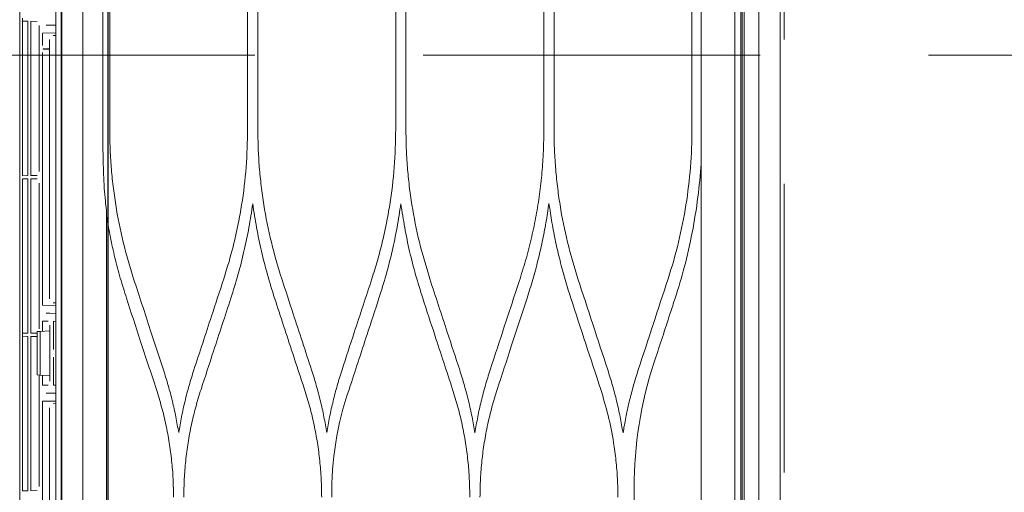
# Model space of a CAD drawing. Header units: inches. Extents: x 0 to 77643, y -44170 to 0.
# Tile 105 of 159: x 71977 to 72003, y -38177 to -38165. Entities that reach past the tile are written whole.
import ezdxf

# ---------------------------------------------------------------- set-up
doc = ezdxf.new("R2010")
doc.units = ezdxf.units.IN
doc.header["$MEASUREMENT"] = 0
doc.linetypes.add('HIDDEN', pattern=[0.375, 0.25, -0.125])
doc.layers.get('0').update_dxf_attribs({"lineweight": 0})
doc.layers.get('Defpoints').update_dxf_attribs({"lineweight": 0})
for name, color, linetype, lineweight in [('p--dach', 2, 'Continuous', 30), ('p--drzwi', 125, 'Continuous', 0), ('p--klimatyzator', 30, 'Continuous', 15), ('p--podciąg', 61, 'Continuous', 0), ('p--wymiary-1-50', 5, 'Continuous', 0)]:
    doc.layers.add(name, color=color, linetype=linetype, lineweight=lineweight)
doc.styles.add('1-50', font='arial.ttf', dxfattribs={"width": 0.75, "height": 12.5})
doc.dimstyles.new('1-50', dxfattribs={"dimtxt": 12.5, "dimasz": 5, "dimexe": 5, "dimexo": 5, "dimgap": 0.09, "dimtad": 0, "dimdsep": 46, "dimtxsty": '1-50', "dimblk": 'OBLIQUE', "dimcen": 0.09, "dimadec": 0, "dimazin": 0, "dimtfac": 1, "dimtdec": 4, "dimtix": 1, "dimtofl": 0, "dimtmove": 2, "dimatfit": 3, "dimldrblk": 'OBLIQUE', "dimfxl": 5, "dimfxlon": 1, "dimtvp": 0.8, "dimtolj": 1, "dimtzin": 0, "dimarcsym": 0})

# ---------------------------------------------------------------- blocks, each defined once
blk = doc.blocks.new('drzwi-90-100')
blk.add_arc((10.8, 3.225), 84.153, 359.52334, 90.47666)
blk = doc.blocks.new('_OBLIQUE')
at = {"color": 0, "linetype": 'ByBlock', "lineweight": -2}
for p, q in [((-0.5, -0.5), (0.5, 0.5)), ((0, 0), (0, 0))]:
    blk.add_line(p, q, dxfattribs=at)
blk = doc.blocks.new('*D1827')
at = {"layer": 'Defpoints', "color": 0}
for p in [(71526.912, -38105.971), (71997.121, -38105.971), (71588.357, -38366.071)]:
    blk.add_point(p, dxfattribs=at)
at = {"layer": 'p--wymiary-1-50', "color": 0, "linetype": 'Continuous', "lineweight": -2}
for p, q in [((71531.912, -38105.971), (71521.912, -38105.971)), ((71526.912, -38366.071), (71526.912, -38105.971)), ((71531.912, -38366.071), (71521.912, -38366.071))]:
    blk.add_line(p, q, dxfattribs=at)
at = {"layer": 'p--wymiary-1-50', "color": 0, "lineweight": -2, "xscale": 5, "yscale": 5, "zscale": 5}
for p, rotation in [((71526.912, -38105.971), 90), ((71526.912, -38366.071), 270)]:
    blk.add_blockref('_OBLIQUE', p, dxfattribs=dict(at, rotation=rotation))
at = {"layer": 'p--wymiary-1-50', "color": 0, "linetype": 'Continuous', "ltscale": 12, "insert": (71516.702, -38236.021), "char_height": 12.5, "attachment_point": 5, "rotation": 90, "style": '1-50'}
blk.add_mtext('\\A1;260.1', dxfattribs=at)
blk = doc.blocks.new('*D1945')
at = {"layer": 'Defpoints', "color": 0}
for p in [(71979.561, -38144.421), (71997.121, -38144.421), (71997.121, -38244.421)]:
    blk.add_point(p, dxfattribs=at)
at = {"layer": 'p--wymiary-1-50', "color": 0, "linetype": 'Continuous', "lineweight": -2}
for p, q in [((71984.561, -38144.421), (71974.561, -38144.421)), ((71979.561, -38244.421), (71979.561, -38144.421)), ((71984.561, -38244.421), (71974.561, -38244.421))]:
    blk.add_line(p, q, dxfattribs=at)
at = {"layer": 'p--wymiary-1-50', "color": 0, "lineweight": -2, "xscale": 5, "yscale": 5, "zscale": 5}
for p, rotation in [((71979.561, -38144.421), 90), ((71979.561, -38244.421), 270)]:
    blk.add_blockref('_OBLIQUE', p, dxfattribs=dict(at, rotation=rotation))
at = {"layer": 'p--wymiary-1-50', "color": 0, "linetype": 'Continuous', "ltscale": 12, "insert": (71969.351, -38194.421), "char_height": 12.5, "attachment_point": 5, "rotation": 90, "style": '1-50'}
blk.add_mtext('\\A1;100', dxfattribs=at)
blk = doc.blocks.new('A$C66B7A3C4')
at = {"layer": 'p--klimatyzator', "lineweight": 15}
for p, q in [((0.557, 85.44), (0.557, 43.5)), ((0.932, 43.5), (0.932, 85.44)), ((0.987, 1.56), (0.987, 85.44)), ((18.818, 84.4), (18.818, 43.5)), ((1.019, 84.083), (1.019, 2.917)), ((1.18, 3.822), (1.18, 83.178)), ((2.055, 83.178), (2.055, 57.846)), ((18.114, 82.346), (18.114, 43.5)), ((18.662, 43.5), (18.662, 82.346)), ((18.684, 82.346), (18.684, 4.654)), ((19.758, 81.016), (19.758, 47.653)), ((2.292, 74.077), (2.292, 69.605)), ((5.876, 69.501), (5.876, 74.077)), ((6.139, 74.077), (6.139, 69.501)), ((9.723, 69.501), (9.723, 74.077)), ((9.988, 74.077), (9.988, 69.501)), ((13.571, 69.501), (13.571, 74.077)), ((13.836, 74.077), (13.836, 69.501)), ((17.419, 69.501), (17.419, 74.077)), ((17.599, 74.077), (17.599, 69.501)), ((18.974, 72.205), (18.818, 72.208)), ((18.974, 72.205), (19.07, 72.205)), ((19.255, 68.402), (19.255, 72.196)), ((19.304, 72.301), (19.472, 72.304)), ((19.472, 72.304), (19.472, 68.294)), ((19.544, 72.305), (19.681, 72.307)), ((19.544, 68.293), (19.544, 72.305)), ((19.681, 72.385), (19.681, 72.307)), ((19.681, 72.203), (19.681, 72.307)), ((19.681, 72.307), (19.681, 72.307)), ((19.681, 72.203), (19.681, 68.395)), ((19.167, 71.996), (18.818, 72.002)), ((18.818, 71.939), (18.892, 71.932)), ((19.167, 71.671), (19.167, 71.996)), ((18.987, 71.829), (18.987, 65.094)), ((18.987, 71.585), (19.145, 71.585)), ((19.145, 71.578), (18.987, 71.578)), ((19.145, 71.578), (19.145, 71.585)), ((19.167, 64.927), (19.167, 71.491)), ((19.681, 68.291), (19.681, 68.395)), ((19.255, 64.307), (19.255, 68.101)), ((19.472, 68.294), (19.304, 68.297)), ((19.304, 68.206), (19.472, 68.209)), ((19.472, 68.209), (19.472, 64.2)), ((19.681, 68.291), (19.544, 68.293)), ((19.544, 68.21), (19.681, 68.213)), ((19.544, 64.198), (19.544, 68.21)), ((19.681, 68.109), (19.681, 68.213)), ((19.681, 68.109), (19.681, 64.3)), ((17.501, 57.787), (17.501, 67.396)), ((18.818, 64.983), (18.892, 64.99)), ((18.818, 64.92), (19.167, 64.927)), ((18.818, 64.714), (18.974, 64.717)), ((18.877, 64.507), (18.818, 64.506)), ((18.877, 64.507), (18.877, 63.776)), ((19.07, 64.717), (18.974, 64.717)), ((19.167, 64.509), (19.022, 64.509)), ((19.167, 64.249), (19.167, 64.509)), ((18.974, 64.406), (18.974, 62.948)), ((19.228, 64.246), (18.974, 64.259)), ((19.302, 64.242), (19.228, 64.246)), ((19.228, 64.246), (19.228, 63.108)), ((19.302, 63.112), (19.302, 64.242)), ((19.681, 64.196), (19.681, 64.3)), ((19.472, 64.2), (19.304, 64.202)), ((19.304, 64.111), (19.472, 64.114)), ((19.472, 64.114), (19.472, 60.105)), ((19.681, 64.196), (19.544, 64.198)), ((19.544, 64.116), (19.681, 64.118)), ((19.544, 60.104), (19.544, 64.116)), ((19.681, 64.196), (19.681, 64.118)), ((19.681, 64.196), (19.681, 64.196)), ((19.681, 64.014), (19.681, 64.118)), ((19.681, 64.118), (19.681, 64.118)), ((19.681, 64.014), (19.681, 60.205)), ((18.877, 63.578), (18.877, 62.847)), ((18.974, 63.095), (19.228, 63.108)), ((19.167, 62.845), (19.167, 63.105)), ((19.228, 63.108), (19.302, 63.112)), ((19.255, 60.213), (19.255, 63.109)), ((18.818, 62.848), (18.877, 62.847)), ((19.022, 62.845), (19.167, 62.845)), ((18.974, 62.637), (18.818, 62.64)), ((19.167, 62.427), (18.818, 62.433)), ((18.974, 62.637), (19.07, 62.637)), ((19.167, 55.637), (19.167, 62.427)), ((18.818, 62.37), (18.892, 62.364)), ((18.987, 62.26), (18.987, 58.425)), ((3.796, 60.187), (3.796, 57.973)), ((19.681, 60.101), (19.681, 60.205)), ((19.472, 60.105), (19.304, 60.108)), ((19.681, 60.101), (19.544, 60.104))]:
    blk.add_line(p, q, dxfattribs=at)
for points, knots in [([(0.003, 86.874), (0.003, 86.176), (0.003, 85.478), (0.003, 84.78), (0.003, 84.041), (0.003, 83.301), (0.003, 82.562), (0.003, 81.869), (0.003, 81.176), (0.003, 80.483), (0.003, 79.836), (0.003, 79.189), (0.003, 78.541), (0.003, 77.94), (0.003, 77.339), (0.003, 76.738), (0.003, 76.183), (0.003, 75.627), (0.003, 75.072), (0.003, 74.563), (0.003, 74.054), (0.003, 73.544), (0.003, 73.177), (0.003, 72.809), (0.003, 72.441), (0.003, 72.101), (0.003, 71.762), (0.003, 71.422), (0.003, 71.111), (0.003, 70.8), (0.003, 70.489), (0.003, 70.206), (0.003, 69.923), (0.003, 69.641), (0.003, 69.386), (0.003, 69.132), (0.003, 68.878), (0.003, 68.642), (0.003, 68.406), (0.003, 68.17), (0.003, 67.91), (0.003, 67.651), (0.003, 67.391), (0.003, 67.019), (0.003, 66.648), (0.003, 66.276), (0.003, 65.858), (0.003, 65.44), (0.003, 65.022), (0.003, 64.558), (0.003, 64.094), (0.003, 63.63), (0.003, 63.12), (0.003, 62.61), (0.003, 62.1), (0.003, 61.544), (0.003, 60.987), (0.003, 60.431), (0.003, 59.829), (0.003, 59.226), (0.003, 58.624), (0.003, 57.975), (0.003, 57.326), (0.003, 56.678), (0.003, 56.043), (0.003, 55.407), (0.003, 54.772), (0.003, 54.098), (0.003, 53.424), (0.003, 52.751), (0.003, 52.038), (0.003, 51.325), (0.003, 50.612), (0.003, 49.861), (0.003, 49.109), (0.003, 48.358), (0.003, 47.568), (0.003, 46.777), (0.003, 45.987), (0.003, 45.158), (0.003, 44.329), (0.003, 43.5)], [0, 0, 0, 0, 1, 1, 1, 2, 2, 2, 3, 3, 3, 4, 4, 4, 5, 5, 5, 6, 6, 6, 7, 7, 7, 8, 8, 8, 9, 9, 9, 10, 10, 10, 11, 11, 11, 12, 12, 12, 13, 13, 13, 14, 14, 14, 15, 15, 15, 16, 16, 16, 17, 17, 17, 18, 18, 18, 19, 19, 19, 20, 20, 20, 21, 21, 21, 22, 22, 22, 23, 23, 23, 24, 24, 24, 25, 25, 25, 26, 26, 26, 27, 27, 27, 27]), ([(2.911, 65.615), (2.707, 66.24), (2.551, 66.882), (2.448, 67.533), (2.344, 68.185), (2.292, 68.841), (2.292, 69.501), (2.292, 69.536), (2.292, 69.571), (2.292, 69.605)], [0, 0, 0, 0, 1, 1, 1, 2, 2, 2, 3, 3, 3, 3]), ([(5.256, 65.615), (5.351, 65.929), (5.446, 66.244), (5.525, 66.563), (5.604, 66.881), (5.667, 67.205), (5.719, 67.53), (5.745, 67.693), (5.768, 67.857), (5.787, 68.021), (5.807, 68.185), (5.823, 68.349), (5.836, 68.514), (5.85, 68.678), (5.86, 68.842), (5.866, 69.007), (5.872, 69.172), (5.874, 69.336), (5.876, 69.501)], [0, 0, 0, 0, 1, 1, 1, 2, 2, 2, 3, 3, 3, 4, 4, 4, 5, 5, 5, 6, 6, 6, 6]), ([(6.139, 69.501), (6.142, 69.312), (6.144, 69.124), (6.152, 68.935), (6.16, 68.747), (6.173, 68.559), (6.19, 68.372), (6.207, 68.186), (6.228, 67.999), (6.253, 67.813), (6.278, 67.628), (6.308, 67.442), (6.342, 67.258), (6.375, 67.073), (6.413, 66.89), (6.455, 66.707), (6.497, 66.523), (6.543, 66.34), (6.595, 66.159), (6.646, 65.976), (6.703, 65.796), (6.759, 65.615)], [0, 0, 0, 0, 1, 1, 1, 2, 2, 2, 3, 3, 3, 4, 4, 4, 5, 5, 5, 6, 6, 6, 7, 7, 7, 7]), ([(9.103, 65.615), (9.198, 65.929), (9.293, 66.243), (9.372, 66.562), (9.452, 66.882), (9.515, 67.206), (9.567, 67.532), (9.592, 67.695), (9.615, 67.858), (9.635, 68.022), (9.654, 68.186), (9.671, 68.35), (9.684, 68.514), (9.697, 68.678), (9.707, 68.842), (9.713, 69.007), (9.719, 69.172), (9.721, 69.336), (9.723, 69.501)], [0, 0, 0, 0, 1, 1, 1, 2, 2, 2, 3, 3, 3, 4, 4, 4, 5, 5, 5, 6, 6, 6, 6]), ([(9.988, 69.501), (9.995, 69.172), (10.003, 68.843), (10.027, 68.515), (10.051, 68.186), (10.092, 67.858), (10.144, 67.533), (10.17, 67.37), (10.199, 67.208), (10.231, 67.047), (10.264, 66.886), (10.299, 66.725), (10.338, 66.565), (10.376, 66.405), (10.418, 66.246), (10.463, 66.088), (10.509, 65.929), (10.558, 65.772), (10.608, 65.615)], [0, 0, 0, 0, 1, 1, 1, 2, 2, 2, 3, 3, 3, 4, 4, 4, 5, 5, 5, 6, 6, 6, 6]), ([(12.951, 65.615), (13.046, 65.93), (13.141, 66.245), (13.22, 66.564), (13.3, 66.884), (13.363, 67.208), (13.415, 67.534), (13.44, 67.697), (13.463, 67.86), (13.483, 68.024), (13.502, 68.187), (13.518, 68.351), (13.532, 68.515), (13.545, 68.679), (13.555, 68.843), (13.561, 69.007), (13.567, 69.172), (13.569, 69.337), (13.571, 69.501)], [0, 0, 0, 0, 1, 1, 1, 2, 2, 2, 3, 3, 3, 4, 4, 4, 5, 5, 5, 6, 6, 6, 6]), ([(13.836, 69.501), (13.844, 69.172), (13.851, 68.843), (13.875, 68.515), (13.899, 68.187), (13.94, 67.86), (13.992, 67.535), (14.018, 67.372), (14.047, 67.209), (14.08, 67.048), (14.112, 66.886), (14.147, 66.725), (14.186, 66.565), (14.225, 66.405), (14.266, 66.246), (14.311, 66.088), (14.357, 65.929), (14.406, 65.772), (14.456, 65.615)], [0, 0, 0, 0, 1, 1, 1, 2, 2, 2, 3, 3, 3, 4, 4, 4, 5, 5, 5, 6, 6, 6, 6]), ([(16.799, 65.615), (16.894, 65.93), (16.989, 66.245), (17.068, 66.564), (17.147, 66.883), (17.211, 67.207), (17.262, 67.532), (17.288, 67.695), (17.311, 67.859), (17.331, 68.022), (17.35, 68.186), (17.366, 68.35), (17.379, 68.514), (17.393, 68.678), (17.403, 68.842), (17.409, 69.007), (17.415, 69.172), (17.417, 69.336), (17.419, 69.501)], [0, 0, 0, 0, 1, 1, 1, 2, 2, 2, 3, 3, 3, 4, 4, 4, 5, 5, 5, 6, 6, 6, 6]), ([(17.599, 69.501), (17.599, 69.486), (17.599, 69.47), (17.599, 69.454), (17.599, 69.356), (17.598, 69.258), (17.597, 69.16), (17.596, 69.08), (17.595, 68.999), (17.594, 68.919)], [0, 0, 0, 0, 1, 1, 1, 2, 2, 2, 3, 3, 3, 3]), ([(17.594, 68.919), (17.593, 68.867), (17.592, 68.814), (17.59, 68.762), (17.587, 68.645), (17.584, 68.527), (17.58, 68.41), (17.575, 68.295), (17.571, 68.18), (17.565, 68.065)], [0, 0, 0, 0, 1, 1, 1, 2, 2, 2, 3, 3, 3, 3]), ([(17.565, 68.065), (17.563, 68.03), (17.562, 67.996), (17.559, 67.961), (17.553, 67.853), (17.545, 67.746), (17.532, 67.639)], [0, 0, 0, 0, 1, 1, 1, 2, 2, 2, 2]), ([(6.007, 67.569), (5.983, 67.402), (5.958, 67.236), (5.93, 67.071), (5.901, 66.905), (5.869, 66.74), (5.834, 66.576), (5.799, 66.411), (5.761, 66.247), (5.72, 66.084), (5.679, 65.92), (5.636, 65.757), (5.589, 65.595), (5.541, 65.432), (5.49, 65.271), (5.439, 65.109)], [0, 0, 0, 0, 1, 1, 1, 2, 2, 2, 3, 3, 3, 4, 4, 4, 5, 5, 5, 5]), ([(6.576, 65.109), (6.525, 65.271), (6.474, 65.433), (6.426, 65.596), (6.379, 65.758), (6.335, 65.921), (6.294, 66.085), (6.254, 66.248), (6.216, 66.412), (6.181, 66.577), (6.146, 66.741), (6.114, 66.906), (6.085, 67.072), (6.057, 67.237), (6.032, 67.403), (6.007, 67.569)], [0, 0, 0, 0, 1, 1, 1, 2, 2, 2, 3, 3, 3, 4, 4, 4, 5, 5, 5, 5]), ([(9.855, 67.564), (9.824, 67.356), (9.792, 67.148), (9.755, 66.942), (9.718, 66.735), (9.674, 66.53), (9.627, 66.325), (9.579, 66.12), (9.528, 65.916), (9.471, 65.714), (9.413, 65.511), (9.35, 65.31), (9.287, 65.109)], [0, 0, 0, 0, 1, 1, 1, 2, 2, 2, 3, 3, 3, 4, 4, 4, 4]), ([(10.423, 65.109), (10.36, 65.311), (10.297, 65.513), (10.239, 65.717), (10.182, 65.919), (10.131, 66.124), (10.083, 66.329), (10.036, 66.533), (9.993, 66.738), (9.955, 66.944), (9.918, 67.15), (9.887, 67.357), (9.855, 67.564)], [0, 0, 0, 0, 1, 1, 1, 2, 2, 2, 3, 3, 3, 4, 4, 4, 4]), ([(13.703, 67.562), (13.672, 67.355), (13.641, 67.148), (13.603, 66.942), (13.566, 66.735), (13.522, 66.53), (13.475, 66.326), (13.428, 66.121), (13.376, 65.917), (13.319, 65.715), (13.262, 65.512), (13.199, 65.31), (13.136, 65.109)], [0, 0, 0, 0, 1, 1, 1, 2, 2, 2, 3, 3, 3, 4, 4, 4, 4]), ([(14.271, 65.109), (14.208, 65.31), (14.145, 65.512), (14.087, 65.715), (14.03, 65.917), (13.979, 66.121), (13.931, 66.326), (13.884, 66.53), (13.841, 66.735), (13.803, 66.942), (13.766, 67.148), (13.735, 67.355), (13.703, 67.562)], [0, 0, 0, 0, 1, 1, 1, 2, 2, 2, 3, 3, 3, 4, 4, 4, 4]), ([(17.501, 67.235), (17.47, 67.055), (17.438, 66.874), (17.402, 66.695), (17.367, 66.516), (17.326, 66.338), (17.283, 66.16), (17.24, 65.983), (17.194, 65.807), (17.144, 65.632), (17.093, 65.456), (17.038, 65.282), (16.984, 65.109)], [0, 0, 0, 0, 1, 1, 1, 2, 2, 2, 3, 3, 3, 4, 4, 4, 4]), ([(6.759, 65.615), (6.892, 65.208), (7.025, 64.802), (7.158, 64.395), (7.284, 64.011), (7.41, 63.627), (7.536, 63.243)], [0, 0, 0, 0, 1, 1, 1, 2, 2, 2, 2]), ([(8.327, 63.243), (8.434, 63.57), (8.541, 63.897), (8.648, 64.224), (8.724, 64.456), (8.8, 64.687), (8.876, 64.919), (8.951, 65.151), (9.027, 65.383), (9.103, 65.615)], [0, 0, 0, 0, 1, 1, 1, 2, 2, 2, 3, 3, 3, 3]), ([(10.608, 65.615), (10.684, 65.381), (10.761, 65.147), (10.837, 64.914), (10.914, 64.68), (10.99, 64.446), (11.067, 64.212), (11.173, 63.889), (11.278, 63.566), (11.384, 63.243)], [0, 0, 0, 0, 1, 1, 1, 2, 2, 2, 3, 3, 3, 3]), ([(12.175, 63.243), (12.254, 63.486), (12.334, 63.73), (12.414, 63.973), (12.493, 64.217), (12.573, 64.46), (12.653, 64.704), (12.752, 65.008), (12.851, 65.311), (12.951, 65.615)], [0, 0, 0, 0, 1, 1, 1, 2, 2, 2, 3, 3, 3, 3]), ([(14.456, 65.615), (14.562, 65.291), (14.668, 64.967), (14.774, 64.643), (14.85, 64.41), (14.927, 64.176), (15.003, 63.943), (15.08, 63.709), (15.156, 63.476), (15.232, 63.243)], [0, 0, 0, 0, 1, 1, 1, 2, 2, 2, 3, 3, 3, 3]), ([(16.022, 63.243), (16.136, 63.591), (16.25, 63.939), (16.364, 64.287), (16.437, 64.508), (16.509, 64.73), (16.581, 64.951), (16.654, 65.172), (16.726, 65.394), (16.799, 65.615)], [0, 0, 0, 0, 1, 1, 1, 2, 2, 2, 3, 3, 3, 3]), ([(2.728, 65.109), (2.739, 65.076), (2.749, 65.043), (2.76, 65.01), (2.803, 64.879), (2.846, 64.747), (2.889, 64.616), (2.954, 64.417), (3.019, 64.218), (3.084, 64.019), (3.15, 63.82), (3.215, 63.621), (3.28, 63.423)], [0, 0, 0, 0, 1, 1, 1, 2, 2, 2, 3, 3, 3, 4, 4, 4, 4]), ([(7.352, 62.736), (7.23, 63.11), (7.107, 63.484), (6.985, 63.858), (6.849, 64.275), (6.712, 64.692), (6.576, 65.109)], [0, 0, 0, 0, 1, 1, 1, 2, 2, 2, 2]), ([(9.287, 65.109), (9.182, 64.787), (9.077, 64.465), (8.971, 64.143), (8.894, 63.908), (8.818, 63.674), (8.741, 63.44), (8.664, 63.205), (8.588, 62.971), (8.511, 62.736)], [0, 0, 0, 0, 1, 1, 1, 2, 2, 2, 3, 3, 3, 3]), ([(11.2, 62.736), (11.122, 62.975), (11.044, 63.213), (10.966, 63.451), (10.888, 63.689), (10.81, 63.927), (10.732, 64.166), (10.629, 64.48), (10.526, 64.794), (10.423, 65.109)], [0, 0, 0, 0, 1, 1, 1, 2, 2, 2, 3, 3, 3, 3]), ([(13.136, 65.109), (13.057, 64.869), (12.979, 64.629), (12.9, 64.39), (12.822, 64.15), (12.743, 63.911), (12.665, 63.671), (12.563, 63.359), (12.461, 63.048), (12.359, 62.736)], [0, 0, 0, 0, 1, 1, 1, 2, 2, 2, 3, 3, 3, 3]), ([(15.047, 62.736), (14.939, 63.068), (14.83, 63.4), (14.722, 63.731), (14.647, 63.961), (14.572, 64.19), (14.496, 64.42), (14.421, 64.649), (14.346, 64.879), (14.271, 65.109)], [0, 0, 0, 0, 1, 1, 1, 2, 2, 2, 3, 3, 3, 3]), ([(16.984, 65.109), (16.864, 64.742), (16.744, 64.376), (16.624, 64.01), (16.555, 63.798), (16.485, 63.586), (16.416, 63.373), (16.346, 63.161), (16.277, 62.949), (16.207, 62.736)], [0, 0, 0, 0, 1, 1, 1, 2, 2, 2, 3, 3, 3, 3]), ([(3.703, 63.194), (3.744, 63.063), (3.785, 62.932), (3.822, 62.8), (3.859, 62.669), (3.893, 62.536), (3.925, 62.404), (3.956, 62.272), (3.986, 62.139), (4.012, 62.006), (4.038, 61.874), (4.061, 61.74), (4.083, 61.607)], [0, 0, 0, 0, 1, 1, 1, 2, 2, 2, 3, 3, 3, 4, 4, 4, 4]), ([(4.083, 61.607), (4.107, 61.746), (4.131, 61.884), (4.158, 62.022), (4.185, 62.159), (4.216, 62.296), (4.249, 62.432), (4.282, 62.569), (4.317, 62.705), (4.356, 62.839), (4.395, 62.974), (4.437, 63.108), (4.48, 63.242)], [0, 0, 0, 0, 1, 1, 1, 2, 2, 2, 3, 3, 3, 4, 4, 4, 4]), ([(7.536, 63.243), (7.578, 63.109), (7.62, 62.975), (7.659, 62.839), (7.698, 62.705), (7.733, 62.569), (7.766, 62.433), (7.799, 62.297), (7.83, 62.16), (7.857, 62.023), (7.884, 61.886), (7.908, 61.748), (7.931, 61.61)], [0, 0, 0, 0, 1, 1, 1, 2, 2, 2, 3, 3, 3, 4, 4, 4, 4]), ([(7.931, 61.61), (7.955, 61.747), (7.978, 61.885), (8.005, 62.021), (8.033, 62.158), (8.063, 62.295), (8.096, 62.431), (8.129, 62.567), (8.164, 62.703), (8.203, 62.838), (8.242, 62.973), (8.285, 63.108), (8.327, 63.243)], [0, 0, 0, 0, 1, 1, 1, 2, 2, 2, 3, 3, 3, 4, 4, 4, 4]), ([(11.384, 63.243), (11.426, 63.109), (11.469, 62.975), (11.507, 62.84), (11.546, 62.705), (11.581, 62.57), (11.614, 62.434), (11.647, 62.298), (11.678, 62.162), (11.705, 62.025), (11.732, 61.888), (11.756, 61.75), (11.779, 61.613)], [0, 0, 0, 0, 1, 1, 1, 2, 2, 2, 3, 3, 3, 4, 4, 4, 4]), ([(11.779, 61.613), (11.803, 61.75), (11.826, 61.887), (11.854, 62.024), (11.881, 62.161), (11.911, 62.297), (11.944, 62.433), (11.977, 62.569), (12.012, 62.705), (12.051, 62.839), (12.09, 62.974), (12.132, 63.109), (12.175, 63.243)], [0, 0, 0, 0, 1, 1, 1, 2, 2, 2, 3, 3, 3, 4, 4, 4, 4]), ([(15.232, 63.243), (15.275, 63.109), (15.317, 62.975), (15.356, 62.84), (15.394, 62.705), (15.43, 62.57), (15.463, 62.434), (15.495, 62.298), (15.526, 62.162), (15.553, 62.025), (15.58, 61.888), (15.604, 61.751), (15.627, 61.614)], [0, 0, 0, 0, 1, 1, 1, 2, 2, 2, 3, 3, 3, 4, 4, 4, 4]), ([(15.627, 61.614), (15.651, 61.751), (15.674, 61.888), (15.701, 62.025), (15.729, 62.162), (15.759, 62.298), (15.792, 62.433), (15.825, 62.569), (15.86, 62.705), (15.899, 62.839), (15.938, 62.974), (15.98, 63.109), (16.022, 63.243)], [0, 0, 0, 0, 1, 1, 1, 2, 2, 2, 3, 3, 3, 4, 4, 4, 4]), ([(4.662, 62.737), (4.594, 62.511), (4.526, 62.285), (4.469, 62.056), (4.412, 61.826), (4.366, 61.593), (4.329, 61.358), (4.304, 61.202), (4.283, 61.045), (4.266, 60.887), (4.249, 60.73), (4.236, 60.572), (4.228, 60.414), (4.22, 60.256), (4.218, 60.098), (4.215, 59.94)], [0, 0, 0, 0, 1, 1, 1, 2, 2, 2, 3, 3, 3, 4, 4, 4, 5, 5, 5, 5]), ([(7.799, 59.933), (7.797, 60.092), (7.794, 60.252), (7.787, 60.411), (7.779, 60.569), (7.766, 60.727), (7.749, 60.885), (7.733, 61.042), (7.712, 61.199), (7.687, 61.355), (7.662, 61.51), (7.633, 61.665), (7.6, 61.82), (7.567, 61.974), (7.53, 62.128), (7.489, 62.28), (7.446, 62.433), (7.399, 62.585), (7.352, 62.736)], [0, 0, 0, 0, 1, 1, 1, 2, 2, 2, 3, 3, 3, 4, 4, 4, 5, 5, 5, 6, 6, 6, 6]), ([(8.511, 62.736), (8.463, 62.584), (8.416, 62.432), (8.374, 62.278), (8.332, 62.125), (8.295, 61.971), (8.262, 61.816), (8.229, 61.661), (8.2, 61.506), (8.175, 61.35), (8.15, 61.195), (8.13, 61.038), (8.113, 60.881), (8.097, 60.724), (8.084, 60.567), (8.076, 60.409), (8.068, 60.25), (8.066, 60.091), (8.064, 59.933)], [0, 0, 0, 0, 1, 1, 1, 2, 2, 2, 3, 3, 3, 4, 4, 4, 5, 5, 5, 6, 6, 6, 6]), ([(12.359, 62.736), (12.312, 62.584), (12.265, 62.432), (12.222, 62.279), (12.181, 62.126), (12.144, 61.972), (12.111, 61.817), (12.078, 61.663), (12.049, 61.508), (12.024, 61.352), (11.999, 61.196), (11.978, 61.04), (11.962, 60.883), (11.945, 60.725), (11.932, 60.568), (11.924, 60.41), (11.917, 60.251), (11.914, 60.092), (11.912, 59.933)], [0, 0, 0, 0, 1, 1, 1, 2, 2, 2, 3, 3, 3, 4, 4, 4, 5, 5, 5, 6, 6, 6, 6]), ([(15.495, 59.933), (15.492, 60.092), (15.49, 60.251), (15.482, 60.41), (15.474, 60.568), (15.462, 60.726), (15.445, 60.883), (15.428, 61.04), (15.408, 61.197), (15.383, 61.352), (15.358, 61.508), (15.329, 61.663), (15.296, 61.818), (15.263, 61.973), (15.226, 62.126), (15.184, 62.279), (15.142, 62.432), (15.095, 62.584), (15.047, 62.736)], [0, 0, 0, 0, 1, 1, 1, 2, 2, 2, 3, 3, 3, 4, 4, 4, 5, 5, 5, 6, 6, 6, 6]), ([(16.207, 62.736), (16.16, 62.584), (16.113, 62.432), (16.071, 62.279), (16.029, 62.126), (15.992, 61.972), (15.959, 61.817), (15.926, 61.663), (15.897, 61.507), (15.872, 61.352), (15.847, 61.196), (15.826, 61.039), (15.81, 60.882), (15.793, 60.725), (15.78, 60.567), (15.773, 60.409), (15.765, 60.251), (15.763, 60.092), (15.76, 59.933)], [0, 0, 0, 0, 1, 1, 1, 2, 2, 2, 3, 3, 3, 4, 4, 4, 5, 5, 5, 6, 6, 6, 6])]:
    blk.add_open_spline(points, degree=3, knots=knots, dxfattribs=at)
for points in [[(2.055, 68.604), (2.074, 68.313), (2.101, 68.023), (2.138, 67.735)], [(2.138, 67.735), (2.217, 67.119), (2.335, 66.509), (2.492, 65.908)], [(17.501, 67.396), (17.512, 67.477), (17.523, 67.558), (17.532, 67.639)], [(2.492, 65.908), (2.563, 65.64), (2.641, 65.373), (2.728, 65.109)], [(3.688, 63.243), (3.429, 64.032), (3.17, 64.823), (2.911, 65.615)], [(4.48, 63.242), (4.738, 64.033), (4.997, 64.824), (5.256, 65.615)], [(2.728, 65.109), (2.728, 65.109), (2.728, 65.109), (2.728, 65.109)], [(5.439, 65.109), (5.18, 64.318), (4.921, 63.527), (4.662, 62.737)], [(3.28, 63.423), (3.28, 63.423), (3.28, 63.422), (3.28, 63.422)], [(3.28, 63.422), (3.62, 62.383), (3.796, 61.286), (3.796, 60.187)], [(3.703, 63.194), (3.698, 63.21), (3.693, 63.226), (3.688, 63.243)], [(11.2, 62.736), (11.513, 61.838), (11.665, 60.886), (11.647, 59.933)]]:
    blk.add_open_spline(points, degree=3, dxfattribs=at)

msp = doc.modelspace()

# ---------------------------------------------------------------- linework, layer by layer
at = {"layer": 'p--dach', "linetype": 'HIDDEN', "lineweight": 20, "ltscale": 35}
msp.add_line((71580.87132, -38166.07054), (72860.87132, -38166.07054), dxfattribs=at)
at = {"layer": 'p--podciąg', "linetype": 'HIDDEN', "ltscale": 30}
msp.add_line((71997.12132, -38244.42054), (71997.12132, -38144.42054), dxfattribs=at)

# ---------------------------------------------------------------- block references
at = {"layer": 'p--drzwi', "xscale": -1, "rotation": 89.99999999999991}
msp.add_blockref('drzwi-90-100', (72005.07132, -38144.42054), dxfattribs=at)
at = {"layer": 'p--klimatyzator', "color": 2, "linetype": 'Continuous', "lineweight": 60, "xscale": -1}
msp.add_blockref('A$C66B7A3C4', (71997.01851, -38237.49817), dxfattribs=at)

# ---------------------------------------------------------------- dimensions: what is measured, and where the dimension line sits
at = {"layer": 'p--wymiary-1-50', "linetype": 'Continuous'}
for base, p1, p2, picture, middle in [((71526.9125, -38105.97054), (71588.35692, -38366.07054), (71997.12132, -38105.97054), '*D1827', (71516.7025, -38236.02054)), ((71979.56115, -38144.42054), (71997.12132, -38244.42054), (71997.12132, -38144.42054), '*D1945', (71969.35115, -38194.42054))]:
    dim = msp.add_linear_dim(base=base, p1=p1, p2=p2, angle=90, dimstyle='1-50', dxfattribs=at)
    dim.commit()
    dim.dimension.update_dxf_attribs({"geometry": picture, "text_midpoint": middle})

doc.saveas('drawing.dxf')
